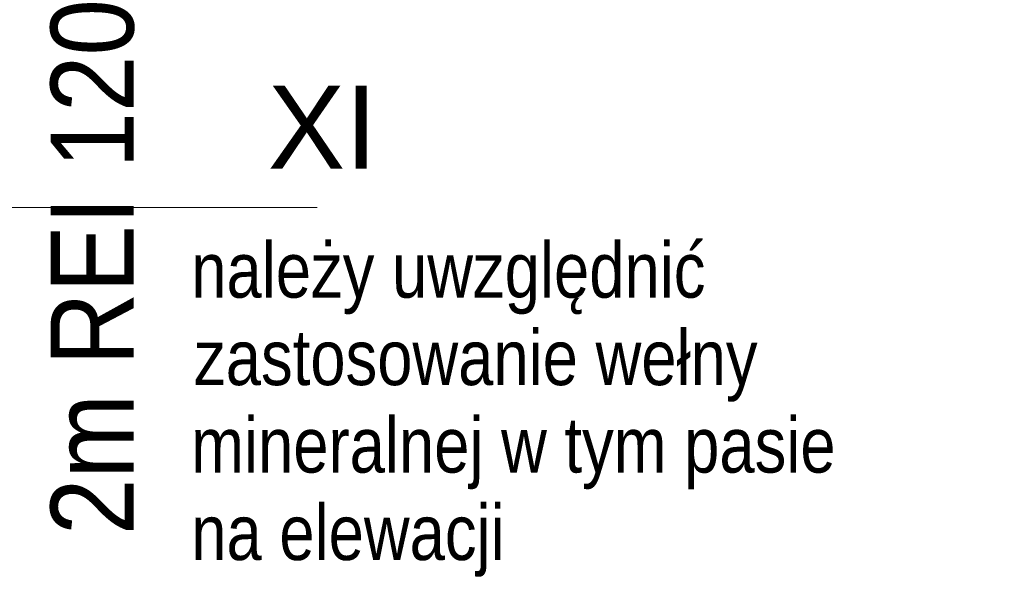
# Model space of a CAD drawing. Header units: centimetres. Extents: x -2424 to 2260, y -130 to 3012.
# Tile 79 of 81: x 1235 to 1591, y 1714 to 1916. Entities that reach past the tile are written whole.
import ezdxf

# ---------------------------------------------------------------- set-up
doc = ezdxf.new("R2010")
doc.units = ezdxf.units.CM
doc.linetypes.add('Oś', pattern=[222.25, 127, -31.75, 31.75, -31.75])
for name, color, linetype, lineweight in [('G-ANNO-TEXT', 231, 'Continuous', 13), ('S-GRID', 1, 'Continuous', 13), ('S-GRID-IDEN', 1, 'Continuous', 13)]:
    doc.layers.add(name, color=color, linetype=linetype, lineweight=lineweight)
doc.styles.add('Arial Narrow_2', font='ARIALN.TTF', dxfattribs={"height": 20})
doc.styles.add('Arial_7', font='arial.ttf', dxfattribs={"height": 30})
doc.styles.add('Arial_9', font='arial.ttf', dxfattribs={"width": 0.9, "height": 30})

msp = doc.modelspace()

# ---------------------------------------------------------------- linework, layer by layer
at = {"layer": 'S-GRID', "color": 251, "linetype": 'Oś', "lineweight": 9}
msp.add_line((1342.46, 1848.33), (-1368.76, 1848.33), dxfattribs=at)

# ---------------------------------------------------------------- texts
at = {"layer": 'G-ANNO-TEXT', "color": 251, "lineweight": 9, "style": 'Arial_9', "width": 0.9}
msp.add_text('2m REI 120', height=30, rotation=90, dxfattribs=at).set_placement((1276.08, 1729.8))
at = {"layer": 'G-ANNO-TEXT', "color": 251, "lineweight": 9, "style": 'Arial Narrow_2'}
for s, p in [('należy uwzględnić', (1296.92, 1815.7)), ('zastosowanie wełny', (1297.94, 1784.07)), ('mineralnej w tym pasie', (1296.9, 1752.43)), ('na elewacji', (1296.92, 1720.79))]:
    msp.add_text(s, height=20, dxfattribs=at).set_placement(p)
at = {"layer": 'S-GRID-IDEN', "color": 251, "lineweight": 9, "style": 'Arial_7'}
msp.add_text('XI', height=30, dxfattribs=at).set_placement((1324.6, 1862.39))

doc.saveas('drawing.dxf')
